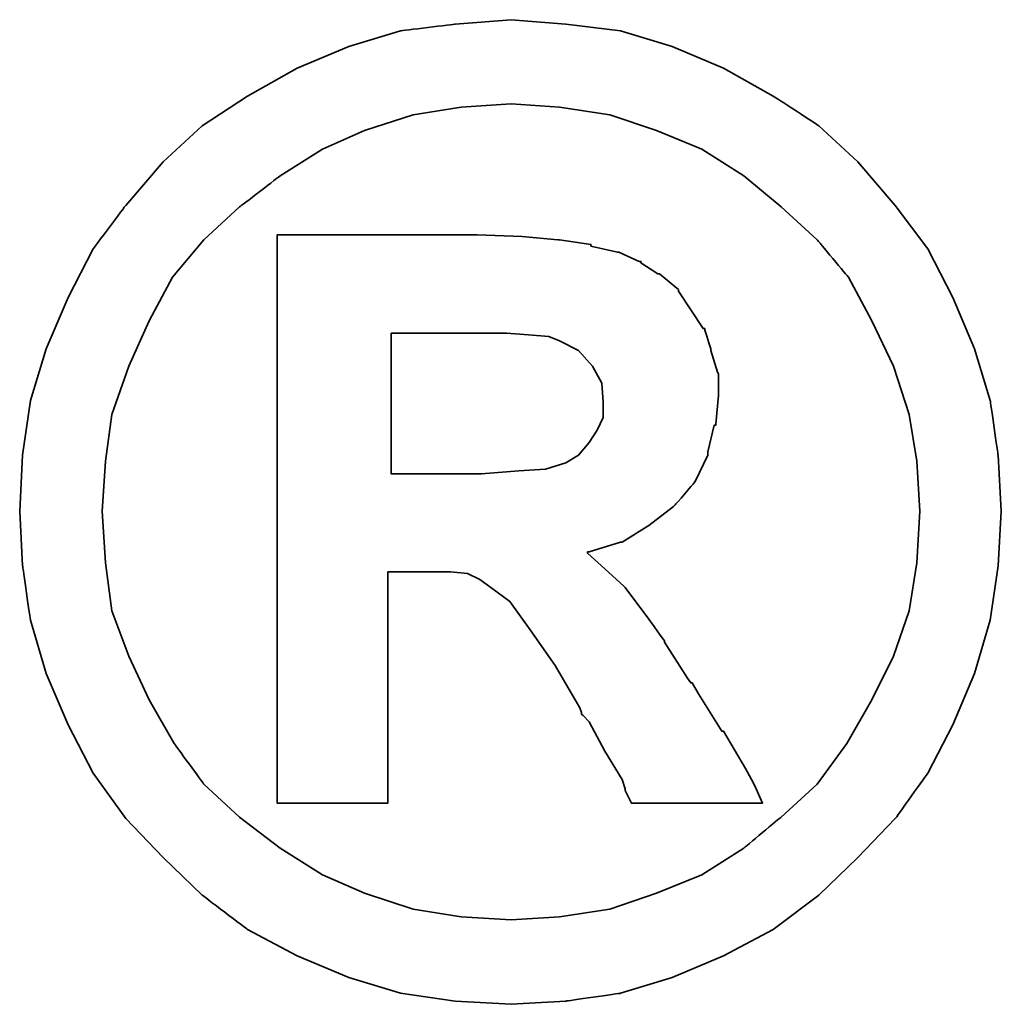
# Model space of a CAD drawing. Header units: millimetres. Extents: x 293 to 531, y -109 to -36.
# Tile 50 of 53: x 478.08 to 478.627, y -85.196 to -84.648. Entities that reach past the tile are written whole.
import ezdxf

# ---------------------------------------------------------------- set-up
doc = ezdxf.new("R2010")
doc.units = ezdxf.units.MM
doc.header["$LTSCALE"] = 0.1
doc.layers.add('DIM', color=4, linetype='CONTINUOUS')
doc.layers.add('layer 1', color=7, linetype='CONTINUOUS')

# ---------------------------------------------------------------- blocks, each defined once
blk = doc.blocks.new('TBI MOTION logo(完整正式版)')
at = {"layer": 'layer 1', "color": 22, "lineweight": 35}
for points, knots in [([(81.20634, 4.98624), (81.20634, 4.98624), (81.18649, 5.32862), (81.18649, 5.32862), (81.18649, 5.32862), (81.18649, 5.32862), (81.13886, 5.66206), (81.13886, 5.66206), (81.13886, 5.66206), (81.13886, 5.66206), (81.04359, 5.97764), (81.04359, 5.97764), (81.04359, 5.97764), (81.04359, 5.97764), (80.91061, 6.29124), (80.91061, 6.29124), (80.91061, 6.29124), (80.91061, 6.29124), (80.75778, 6.58697), (80.75778, 6.58697), (80.75778, 6.58697), (80.75778, 6.58697), (80.5593, 6.85294), (80.5593, 6.85294), (80.5593, 6.85294), (80.5593, 6.85294), (80.33105, 7.1189), (80.33105, 7.1189), (80.33105, 7.1189), (80.33105, 7.1189), (80.09287, 7.33921), (80.09287, 7.33921), (80.09287, 7.33921), (80.09287, 7.33921), (79.815, 7.51982), (79.815, 7.51982), (79.815, 7.51982), (79.815, 7.51982), (79.51133, 7.69051), (79.51133, 7.69051), (79.51133, 7.69051), (79.51133, 7.69051), (79.19773, 7.8235), (79.19773, 7.8235), (79.19773, 7.8235), (79.19773, 7.8235), (78.88215, 7.91877), (78.88215, 7.91877), (78.88215, 7.91877), (78.88215, 7.91877), (78.54871, 7.95846), (78.54871, 7.95846), (78.54871, 7.95846), (78.54871, 7.95846), (78.21526, 7.98625), (78.21526, 7.98625), (78.21526, 7.98625), (78.21526, 7.98625), (77.87388, 7.95846), (77.87388, 7.95846), (77.87388, 7.95846), (77.87388, 7.95846), (77.54044, 7.91877), (77.54044, 7.91877), (77.54044, 7.91877), (77.54044, 7.91877), (77.22485, 7.8235), (77.22485, 7.8235), (77.22485, 7.8235), (77.22485, 7.8235), (76.91027, 7.69051), (76.91027, 7.69051), (76.91027, 7.69051), (76.91027, 7.69051), (76.6056, 7.51982), (76.6056, 7.51982), (76.6056, 7.51982), (76.6056, 7.51982), (76.32972, 7.33921), (76.32972, 7.33921), (76.32972, 7.33921), (76.32972, 7.33921), (76.09154, 7.1189), (76.09154, 7.1189), (76.09154, 7.1189), (76.09154, 7.1189), (75.86329, 6.85294), (75.86329, 6.85294), (75.86329, 6.85294), (75.86329, 6.85294), (75.66382, 6.58697), (75.66382, 6.58697), (75.66382, 6.58697), (75.66382, 6.58697), (75.51099, 6.29124), (75.51099, 6.29124), (75.51099, 6.29124), (75.51099, 6.29124), (75.37702, 5.97764), (75.37702, 5.97764), (75.37702, 5.97764), (75.37702, 5.97764), (75.28175, 5.66206), (75.28175, 5.66206), (75.28175, 5.66206), (75.28175, 5.66206), (75.23411, 5.32862), (75.23411, 5.32862), (75.23411, 5.32862), (75.23411, 5.32862), (75.21625, 4.98624), (75.21625, 4.98624), (75.21625, 4.98624), (75.21625, 4.98624), (75.23411, 4.6528), (75.23411, 4.6528), (75.23411, 4.6528), (75.23411, 4.6528), (75.28175, 4.32035), (75.28175, 4.32035), (75.28175, 4.32035), (75.28175, 4.32035), (75.37702, 3.99583), (75.37702, 3.99583), (75.37702, 3.99583), (75.37702, 3.99583), (75.51099, 3.68224), (75.51099, 3.68224), (75.51099, 3.68224), (75.51099, 3.68224), (75.66382, 3.38749), (75.66382, 3.38749), (75.66382, 3.38749), (75.66382, 3.38749), (75.86329, 3.10963), (75.86329, 3.10963), (75.86329, 3.10963), (75.86329, 3.10963), (76.09154, 2.87145), (76.09154, 2.87145), (76.09154, 2.87145), (76.09154, 2.87145), (76.32972, 2.6432), (76.32972, 2.6432), (76.32972, 2.6432), (76.32972, 2.6432), (76.6056, 2.43381), (76.6056, 2.43381), (76.6056, 2.43381), (76.6056, 2.43381), (76.91027, 2.27205), (76.91027, 2.27205), (76.91027, 2.27205), (76.91027, 2.27205), (77.22485, 2.13906), (77.22485, 2.13906), (77.22485, 2.13906), (77.22485, 2.13906), (77.54044, 2.0438), (77.54044, 2.0438), (77.54044, 2.0438), (77.54044, 2.0438), (77.87388, 1.99616), (77.87388, 1.99616), (77.87388, 1.99616), (77.87388, 1.99616), (78.21526, 1.97631), (78.21526, 1.97631), (78.21526, 1.97631), (78.21526, 1.97631), (78.54871, 1.99616), (78.54871, 1.99616), (78.54871, 1.99616), (78.54871, 1.99616), (78.88215, 2.0438), (78.88215, 2.0438), (78.88215, 2.0438), (78.88215, 2.0438), (79.19773, 2.13906), (79.19773, 2.13906), (79.19773, 2.13906), (79.19773, 2.13906), (79.51133, 2.27205), (79.51133, 2.27205), (79.51133, 2.27205), (79.51133, 2.27205), (79.815, 2.43381), (79.815, 2.43381), (79.815, 2.43381), (79.815, 2.43381), (80.09287, 2.6432), (80.09287, 2.6432), (80.09287, 2.6432), (80.09287, 2.6432), (80.33105, 2.87145), (80.33105, 2.87145), (80.33105, 2.87145), (80.33105, 2.87145), (80.5593, 3.10963), (80.5593, 3.10963), (80.5593, 3.10963), (80.5593, 3.10963), (80.75778, 3.38749), (80.75778, 3.38749), (80.75778, 3.38749), (80.75778, 3.38749), (80.91061, 3.68224), (80.91061, 3.68224), (80.91061, 3.68224), (80.91061, 3.68224), (81.04359, 3.99583), (81.04359, 3.99583), (81.04359, 3.99583), (81.04359, 3.99583), (81.13886, 4.32035), (81.13886, 4.32035), (81.13886, 4.32035), (81.13886, 4.32035), (81.18649, 4.6528), (81.18649, 4.6528), (81.18649, 4.6528), (81.18649, 4.6528), (81.20634, 4.98624), (81.20634, 4.98624)], [0, 0, 0, 0, 0.0178571, 0.0178571, 0.0178571, 0.0178572, 0.0357143, 0.0357143, 0.0357143, 0.0357143, 0.0535714, 0.0535714, 0.0535714, 0.0535714, 0.0714286, 0.0714286, 0.0714286, 0.0714286, 0.0892857, 0.0892857, 0.0892857, 0.0892857, 0.1071429, 0.1071429, 0.1071429, 0.1071429, 0.125, 0.125, 0.125, 0.125, 0.1428571, 0.1428571, 0.1428571, 0.1428572, 0.1607143, 0.1607143, 0.1607143, 0.1607143, 0.1785714, 0.1785714, 0.1785714, 0.1785714, 0.1964286, 0.1964286, 0.1964286, 0.1964286, 0.2142857, 0.2142857, 0.2142857, 0.2142857, 0.2321429, 0.2321429, 0.2321429, 0.2321429, 0.25, 0.25, 0.25, 0.25, 0.2678571, 0.2678571, 0.2678571, 0.2678572, 0.2857143, 0.2857143, 0.2857143, 0.2857143, 0.3035714, 0.3035714, 0.3035714, 0.3035714, 0.3214286, 0.3214286, 0.3214286, 0.3214286, 0.3392857, 0.3392857, 0.3392857, 0.3392857, 0.3571429, 0.3571429, 0.3571429, 0.3571429, 0.375, 0.375, 0.375, 0.375, 0.3928571, 0.3928571, 0.3928571, 0.3928572, 0.4107143, 0.4107143, 0.4107143, 0.4107143, 0.4285714, 0.4285714, 0.4285714, 0.4285714, 0.4464286, 0.4464286, 0.4464286, 0.4464286, 0.4642857, 0.4642857, 0.4642857, 0.4642857, 0.4821429, 0.4821429, 0.4821429, 0.4821429, 0.5, 0.5, 0.5, 0.5, 0.5178571, 0.5178571, 0.5178571, 0.5178572, 0.5357143, 0.5357143, 0.5357143, 0.5357143, 0.5535714, 0.5535714, 0.5535714, 0.5535714, 0.5714286, 0.5714286, 0.5714286, 0.5714286, 0.5892857, 0.5892857, 0.5892857, 0.5892857, 0.6071429, 0.6071429, 0.6071429, 0.6071429, 0.625, 0.625, 0.625, 0.625, 0.6428571, 0.6428571, 0.6428571, 0.6428572, 0.6607143, 0.6607143, 0.6607143, 0.6607143, 0.6785714, 0.6785714, 0.6785714, 0.6785714, 0.6964286, 0.6964286, 0.6964286, 0.6964286, 0.7142857, 0.7142857, 0.7142857, 0.7142857, 0.7321429, 0.7321429, 0.7321429, 0.7321429, 0.75, 0.75, 0.75, 0.75, 0.7678571, 0.7678571, 0.7678571, 0.7678572, 0.7857143, 0.7857143, 0.7857143, 0.7857143, 0.8035714, 0.8035714, 0.8035714, 0.8035714, 0.8214286, 0.8214286, 0.8214286, 0.8214286, 0.8392857, 0.8392857, 0.8392857, 0.8392857, 0.8571429, 0.8571429, 0.8571429, 0.8571429, 0.875, 0.875, 0.875, 0.875, 0.8928571, 0.8928571, 0.8928571, 0.8928572, 0.9107143, 0.9107143, 0.9107143, 0.9107143, 0.9285714, 0.9285714, 0.9285714, 0.9285714, 0.9464286, 0.9464286, 0.9464286, 0.9464286, 0.9642857, 0.9642857, 0.9642857, 0.9642857, 0.9821429, 0.9821429, 0.9821429, 0.9821429, 1, 1, 1, 1]), ([(80.71014, 4.98624), (80.71014, 4.98624), (80.69129, 5.29091), (80.69129, 5.29091), (80.69129, 5.29091), (80.69129, 5.29091), (80.64464, 5.57672), (80.64464, 5.57672), (80.64464, 5.57672), (80.64464, 5.57672), (80.54937, 5.87245), (80.54937, 5.87245), (80.54937, 5.87245), (80.54937, 5.87245), (80.41639, 6.14833), (80.41639, 6.14833), (80.41639, 6.14833), (80.41639, 6.14833), (80.27349, 6.41429), (80.27349, 6.41429), (80.27349, 6.41429), (80.27349, 6.41429), (80.08295, 6.64255), (80.08295, 6.64255), (80.08295, 6.64255), (80.08295, 6.64255), (79.86264, 6.84301), (79.86264, 6.84301), (79.86264, 6.84301), (79.86264, 6.84301), (79.63439, 7.03355), (79.63439, 7.03355), (79.63439, 7.03355), (79.63439, 7.03355), (79.37835, 7.1963), (79.37835, 7.1963), (79.37835, 7.1963), (79.37835, 7.1963), (79.10246, 7.30944), (79.10246, 7.30944), (79.10246, 7.30944), (79.10246, 7.30944), (78.81665, 7.40471), (78.81665, 7.40471), (78.81665, 7.40471), (78.81665, 7.40471), (78.511, 7.45234), (78.511, 7.45234), (78.511, 7.45234), (78.511, 7.45234), (78.21526, 7.47219), (78.21526, 7.47219), (78.21526, 7.47219), (78.21526, 7.47219), (77.9106, 7.45234), (77.9106, 7.45234), (77.9106, 7.45234), (77.9106, 7.45234), (77.61685, 7.40471), (77.61685, 7.40471), (77.61685, 7.40471), (77.61685, 7.40471), (77.32012, 7.30944), (77.32012, 7.30944), (77.32012, 7.30944), (77.32012, 7.30944), (77.06309, 7.1963), (77.06309, 7.1963), (77.06309, 7.1963), (77.06309, 7.1963), (76.80606, 7.03355), (76.80606, 7.03355), (76.80606, 7.03355), (76.80606, 7.03355), (76.55797, 6.84301), (76.55797, 6.84301), (76.55797, 6.84301), (76.55797, 6.84301), (76.34063, 6.64255), (76.34063, 6.64255), (76.34063, 6.64255), (76.34063, 6.64255), (76.1491, 6.41429), (76.1491, 6.41429), (76.1491, 6.41429), (76.1491, 6.41429), (76.0062, 6.14833), (76.0062, 6.14833), (76.0062, 6.14833), (76.0062, 6.14833), (75.88314, 5.87245), (75.88314, 5.87245), (75.88314, 5.87245), (75.88314, 5.87245), (75.77794, 5.57672), (75.77794, 5.57672), (75.77794, 5.57672), (75.77794, 5.57672), (75.73924, 5.29091), (75.73924, 5.29091), (75.73924, 5.29091), (75.73924, 5.29091), (75.72039, 4.98624), (75.72039, 4.98624), (75.72039, 4.98624), (75.72039, 4.98624), (75.73924, 4.67165), (75.73924, 4.67165), (75.73924, 4.67165), (75.73924, 4.67165), (75.77794, 4.37791), (75.77794, 4.37791), (75.77794, 4.37791), (75.77794, 4.37791), (75.88314, 4.10102), (75.88314, 4.10102), (75.88314, 4.10102), (75.88314, 4.10102), (76.0062, 3.83407), (76.0062, 3.83407), (76.0062, 3.83407), (76.0062, 3.83407), (76.15902, 3.56811), (76.15902, 3.56811), (76.15902, 3.56811), (76.15902, 3.56811), (76.34063, 3.32001), (76.34063, 3.32001), (76.34063, 3.32001), (76.34063, 3.32001), (76.55797, 3.11955), (76.55797, 3.11955), (76.55797, 3.11955), (76.55797, 3.11955), (76.80606, 2.92901), (76.80606, 2.92901), (76.80606, 2.92901), (76.80606, 2.92901), (77.06309, 2.76725), (77.06309, 2.76725), (77.06309, 2.76725), (77.06309, 2.76725), (77.32012, 2.65412), (77.32012, 2.65412), (77.32012, 2.65412), (77.32012, 2.65412), (77.61685, 2.55786), (77.61685, 2.55786), (77.61685, 2.55786), (77.61685, 2.55786), (77.9106, 2.51022), (77.9106, 2.51022), (77.9106, 2.51022), (77.9106, 2.51022), (78.21526, 2.49137), (78.21526, 2.49137), (78.21526, 2.49137), (78.21526, 2.49137), (78.511, 2.51022), (78.511, 2.51022), (78.511, 2.51022), (78.511, 2.51022), (78.81665, 2.55786), (78.81665, 2.55786), (78.81665, 2.55786), (78.81665, 2.55786), (79.10246, 2.65412), (79.10246, 2.65412), (79.10246, 2.65412), (79.10246, 2.65412), (79.37835, 2.76725), (79.37835, 2.76725), (79.37835, 2.76725), (79.37835, 2.76725), (79.63439, 2.92901), (79.63439, 2.92901), (79.63439, 2.92901), (79.63439, 2.92901), (79.86264, 3.11955), (79.86264, 3.11955), (79.86264, 3.11955), (79.86264, 3.11955), (80.08295, 3.32001), (80.08295, 3.32001), (80.08295, 3.32001), (80.08295, 3.32001), (80.26356, 3.56811), (80.26356, 3.56811), (80.26356, 3.56811), (80.26356, 3.56811), (80.41639, 3.83407), (80.41639, 3.83407), (80.41639, 3.83407), (80.41639, 3.83407), (80.54937, 4.10102), (80.54937, 4.10102), (80.54937, 4.10102), (80.54937, 4.10102), (80.64464, 4.37791), (80.64464, 4.37791), (80.64464, 4.37791), (80.64464, 4.37791), (80.69129, 4.67165), (80.69129, 4.67165), (80.69129, 4.67165), (80.69129, 4.67165), (80.71014, 4.98624), (80.71014, 4.98624)], [0, 0, 0, 0, 0.0192308, 0.0192308, 0.0192308, 0.0192308, 0.0384615, 0.0384615, 0.0384615, 0.0384615, 0.0576923, 0.0576923, 0.0576923, 0.0576923, 0.0769231, 0.0769231, 0.0769231, 0.0769231, 0.0961538, 0.0961538, 0.0961538, 0.0961539, 0.1153846, 0.1153846, 0.1153846, 0.1153846, 0.1346154, 0.1346154, 0.1346154, 0.1346154, 0.1538462, 0.1538462, 0.1538462, 0.1538462, 0.1730769, 0.1730769, 0.1730769, 0.1730769, 0.1923077, 0.1923077, 0.1923077, 0.1923077, 0.2115385, 0.2115385, 0.2115385, 0.2115385, 0.2307692, 0.2307692, 0.2307692, 0.2307692, 0.25, 0.25, 0.25, 0.25, 0.2692308, 0.2692308, 0.2692308, 0.2692308, 0.2884615, 0.2884615, 0.2884615, 0.2884615, 0.3076923, 0.3076923, 0.3076923, 0.3076923, 0.3269231, 0.3269231, 0.3269231, 0.3269231, 0.3461538, 0.3461538, 0.3461538, 0.3461539, 0.3653846, 0.3653846, 0.3653846, 0.3653846, 0.3846154, 0.3846154, 0.3846154, 0.3846154, 0.4038462, 0.4038462, 0.4038462, 0.4038462, 0.4230769, 0.4230769, 0.4230769, 0.4230769, 0.4423077, 0.4423077, 0.4423077, 0.4423077, 0.4615385, 0.4615385, 0.4615385, 0.4615385, 0.4807692, 0.4807692, 0.4807692, 0.4807692, 0.5, 0.5, 0.5, 0.5, 0.5192308, 0.5192308, 0.5192308, 0.5192308, 0.5384615, 0.5384615, 0.5384615, 0.5384615, 0.5576923, 0.5576923, 0.5576923, 0.5576923, 0.5769231, 0.5769231, 0.5769231, 0.5769231, 0.5961538, 0.5961538, 0.5961538, 0.5961539, 0.6153846, 0.6153846, 0.6153846, 0.6153846, 0.6346154, 0.6346154, 0.6346154, 0.6346154, 0.6538462, 0.6538462, 0.6538462, 0.6538462, 0.6730769, 0.6730769, 0.6730769, 0.6730769, 0.6923077, 0.6923077, 0.6923077, 0.6923077, 0.7115385, 0.7115385, 0.7115385, 0.7115385, 0.7307692, 0.7307692, 0.7307692, 0.7307692, 0.75, 0.75, 0.75, 0.75, 0.7692308, 0.7692308, 0.7692308, 0.7692308, 0.7884615, 0.7884615, 0.7884615, 0.7884615, 0.8076923, 0.8076923, 0.8076923, 0.8076923, 0.8269231, 0.8269231, 0.8269231, 0.8269231, 0.8461538, 0.8461538, 0.8461538, 0.8461539, 0.8653846, 0.8653846, 0.8653846, 0.8653846, 0.8846154, 0.8846154, 0.8846154, 0.8846154, 0.9038462, 0.9038462, 0.9038462, 0.9038462, 0.9230769, 0.9230769, 0.9230769, 0.9230769, 0.9423077, 0.9423077, 0.9423077, 0.9423077, 0.9615385, 0.9615385, 0.9615385, 0.9615385, 0.9807692, 0.9807692, 0.9807692, 0.9807692, 1, 1, 1, 1]), ([(76.78721, 3.2823), (76.78721, 3.2823), (76.78721, 3.32001), (76.78721, 3.32001), (76.78721, 3.32001), (76.78721, 3.32001), (76.78721, 3.42422), (76.78721, 3.42422), (76.78721, 3.42422), (76.78721, 3.42422), (76.78721, 3.59689), (76.78721, 3.59689), (76.78721, 3.59689), (76.78721, 3.59689), (76.78721, 3.80529), (76.78721, 3.80529), (76.78721, 3.80529), (76.78721, 3.80529), (76.78721, 4.0524), (76.78721, 4.0524), (76.78721, 4.0524), (76.78721, 4.0524), (76.78721, 4.32035), (76.78721, 4.32035), (76.78721, 4.32035), (76.78721, 4.32035), (76.78721, 4.92868), (76.78721, 4.92868), (76.78721, 4.92868), (76.78721, 4.92868), (76.78721, 5.53801), (76.78721, 5.53801), (76.78721, 5.53801), (76.78721, 5.53801), (76.78721, 5.82482), (76.78721, 5.82482), (76.78721, 5.82482), (76.78721, 5.82482), (76.78721, 6.07291), (76.78721, 6.07291), (76.78721, 6.07291), (76.78721, 6.07291), (76.78721, 6.30017), (76.78721, 6.30017), (76.78721, 6.30017), (76.78721, 6.30017), (76.78721, 6.45399), (76.78721, 6.45399), (76.78721, 6.45399), (76.78721, 6.45399), (76.78721, 6.5572), (76.78721, 6.5572), (76.78721, 6.5572), (76.78721, 6.5572), (76.78721, 6.59689), (76.78721, 6.59689), (76.78721, 6.59689), (76.78721, 6.59689), (76.78721, 6.67232), (76.78721, 6.67232), (76.78721, 6.67232), (76.78721, 6.67232), (76.8537, 6.67232), (76.8537, 6.67232), (76.8537, 6.67232), (76.8537, 6.67232), (76.87355, 6.67232), (76.87355, 6.67232), (76.87355, 6.67232), (76.87355, 6.67232), (76.91027, 6.67232), (76.91027, 6.67232), (76.91027, 6.67232), (76.91027, 6.67232), (77.04424, 6.67232), (77.04424, 6.67232), (77.04424, 6.67232), (77.04424, 6.67232), (77.22485, 6.67232), (77.22485, 6.67232), (77.22485, 6.67232), (77.22485, 6.67232), (77.43524, 6.67232), (77.43524, 6.67232), (77.43524, 6.67232), (77.43524, 6.67232), (77.65357, 6.67232), (77.65357, 6.67232), (77.65357, 6.67232), (77.65357, 6.67232), (77.82625, 6.67232), (77.82625, 6.67232), (77.82625, 6.67232), (77.82625, 6.67232), (77.94037, 6.67232), (77.94037, 6.67232), (77.94037, 6.67232), (77.94037, 6.67232), (77.97709, 6.67232), (77.97709, 6.67232), (77.97709, 6.67232), (77.97709, 6.67232), (77.99694, 6.67232), (77.99694, 6.67232), (77.99694, 6.67232), (77.99694, 6.67232), (78.00686, 6.67232), (78.00686, 6.67232), (78.00686, 6.67232), (78.00686, 6.67232), (78.28275, 6.6624), (78.28275, 6.6624), (78.28275, 6.6624), (78.28275, 6.6624), (78.50107, 6.64255), (78.50107, 6.64255), (78.50107, 6.64255), (78.50107, 6.64255), (78.511, 6.64255), (78.511, 6.64255), (78.511, 6.64255), (78.511, 6.64255), (78.70154, 6.61476), (78.70154, 6.61476), (78.70154, 6.61476), (78.70154, 6.61476), (78.70154, 6.60483), (78.70154, 6.60483), (78.70154, 6.60483), (78.70154, 6.60483), (78.86429, 6.56713), (78.86429, 6.56713), (78.86429, 6.56713), (78.86429, 6.56713), (78.87223, 6.56713), (78.87223, 6.56713), (78.87223, 6.56713), (78.87223, 6.56713), (78.99727, 6.51056), (78.99727, 6.51056), (78.99727, 6.51056), (78.99727, 6.51056), (79.00719, 6.51056), (79.00719, 6.51056), (79.00719, 6.51056), (79.00719, 6.51056), (79.00719, 6.50162), (79.00719, 6.50162), (79.00719, 6.50162), (79.00719, 6.50162), (79.1104, 6.43415), (79.1104, 6.43415), (79.1104, 6.43415), (79.1104, 6.43415), (79.12132, 6.43415), (79.12132, 6.43415), (79.12132, 6.43415), (79.12132, 6.43415), (79.22552, 6.34781), (79.22552, 6.34781), (79.22552, 6.34781), (79.22552, 6.34781), (79.23544, 6.33888), (79.23544, 6.33888), (79.23544, 6.33888), (79.23544, 6.33888), (79.23544, 6.32895), (79.23544, 6.32895), (79.23544, 6.32895), (79.23544, 6.32895), (79.31087, 6.21483), (79.31087, 6.21483), (79.31087, 6.21483), (79.31087, 6.21483), (79.38629, 6.1007), (79.38629, 6.1007), (79.38629, 6.1007), (79.38629, 6.1007), (79.3972, 6.1007), (79.3972, 6.1007), (79.3972, 6.1007), (79.3972, 6.1007), (79.3972, 6.09078), (79.3972, 6.09078), (79.3972, 6.09078), (79.3972, 6.09078), (79.43392, 5.97764), (79.43392, 5.97764), (79.43392, 5.97764), (79.43392, 5.97764), (79.43392, 5.96772), (79.43392, 5.96772), (79.43392, 5.96772), (79.43392, 5.96772), (79.47362, 5.83474), (79.47362, 5.83474), (79.47362, 5.83474), (79.47362, 5.83474), (79.48156, 5.82482), (79.48156, 5.82482), (79.48156, 5.82482), (79.48156, 5.82482), (79.48156, 5.69977), (79.48156, 5.69977), (79.48156, 5.69977), (79.48156, 5.69977), (79.48156, 5.69183), (79.48156, 5.69183), (79.48156, 5.69183), (79.48156, 5.69183), (79.4637, 5.51915), (79.4637, 5.51915), (79.4637, 5.51915), (79.4637, 5.51915), (79.4637, 5.51122), (79.4637, 5.51122), (79.4637, 5.51122), (79.4637, 5.51122), (79.45377, 5.51122), (79.45377, 5.51122), (79.45377, 5.51122), (79.45377, 5.51122), (79.41507, 5.34847), (79.41507, 5.34847), (79.41507, 5.34847), (79.41507, 5.34847), (79.41507, 5.33854), (79.41507, 5.33854), (79.41507, 5.33854), (79.41507, 5.33854), (79.41507, 5.32862), (79.41507, 5.32862), (79.41507, 5.32862), (79.41507, 5.32862), (79.33865, 5.16785), (79.33865, 5.16785), (79.33865, 5.16785), (79.33865, 5.16785), (79.33071, 5.15693), (79.33071, 5.15693), (79.33071, 5.15693), (79.33071, 5.15693), (79.2156, 5.02495), (79.2156, 5.02495), (79.2156, 5.02495), (79.2156, 5.02495), (79.20567, 5.01502), (79.20567, 5.01502), (79.20567, 5.01502), (79.20567, 5.01502), (79.05483, 4.89991), (79.05483, 4.89991), (79.05483, 4.89991), (79.05483, 4.89991), (79.04491, 4.89197), (79.04491, 4.89197), (79.04491, 4.89197), (79.04491, 4.89197), (78.89208, 4.7967), (78.89208, 4.7967), (78.89208, 4.7967), (78.89208, 4.7967), (78.88215, 4.7967), (78.88215, 4.7967), (78.88215, 4.7967), (78.88215, 4.7967), (78.69161, 4.73913), (78.69161, 4.73913), (78.69161, 4.73913), (78.69161, 4.73913), (78.68169, 4.73913), (78.68169, 4.73913), (78.68169, 4.73913), (78.68169, 4.73913), (78.68169, 4.72921), (78.68169, 4.72921), (78.68169, 4.72921), (78.68169, 4.72921), (78.78688, 4.63394), (78.78688, 4.63394), (78.78688, 4.63394), (78.78688, 4.63394), (78.902, 4.52875), (78.902, 4.52875), (78.902, 4.52875), (78.902, 4.52875), (78.91093, 4.52081), (78.91093, 4.52081), (78.91093, 4.52081), (78.91093, 4.52081), (79.02506, 4.36798), (79.02506, 4.36798), (79.02506, 4.36798), (79.02506, 4.36798), (79.1501, 4.1953), (79.1501, 4.1953), (79.1501, 4.1953), (79.1501, 4.1953), (79.1501, 4.18736), (79.1501, 4.18736), (79.1501, 4.18736), (79.1501, 4.18736), (79.29201, 3.96705), (79.29201, 3.96705), (79.29201, 3.96705), (79.29201, 3.96705), (79.31087, 3.93828), (79.31087, 3.93828), (79.31087, 3.93828), (79.31087, 3.93828), (79.32079, 3.93828), (79.32079, 3.93828), (79.32079, 3.93828), (79.32079, 3.93828), (79.3585, 3.87178), (79.3585, 3.87178), (79.3585, 3.87178), (79.3585, 3.87178), (79.50141, 3.64353), (79.50141, 3.64353), (79.50141, 3.64353), (79.50141, 3.64353), (79.51133, 3.64353), (79.51133, 3.64353), (79.51133, 3.64353), (79.51133, 3.64353), (79.64431, 3.41528), (79.64431, 3.41528), (79.64431, 3.41528), (79.64431, 3.41528), (79.68202, 3.3478), (79.68202, 3.3478), (79.68202, 3.3478), (79.68202, 3.3478), (79.70187, 3.31009), (79.70187, 3.31009), (79.70187, 3.31009), (79.70187, 3.31009), (79.7495, 3.2049), (79.7495, 3.2049), (79.7495, 3.2049), (79.7495, 3.2049), (79.64431, 3.2049), (79.64431, 3.2049), (79.64431, 3.2049), (79.64431, 3.2049), (79.62546, 3.2049), (79.62546, 3.2049), (79.62546, 3.2049), (79.62546, 3.2049), (79.53912, 3.2049), (79.53912, 3.2049), (79.53912, 3.2049), (79.53912, 3.2049), (79.31087, 3.2049), (79.31087, 3.2049), (79.31087, 3.2049), (79.31087, 3.2049), (79.08262, 3.2049), (79.08262, 3.2049), (79.08262, 3.2049), (79.08262, 3.2049), (79.00719, 3.2049), (79.00719, 3.2049), (79.00719, 3.2049), (79.00719, 3.2049), (78.98735, 3.2049), (78.98735, 3.2049), (78.98735, 3.2049), (78.98735, 3.2049), (78.94964, 3.2049), (78.94964, 3.2049), (78.94964, 3.2049), (78.94964, 3.2049), (78.92979, 3.24459), (78.92979, 3.24459), (78.92979, 3.24459), (78.92979, 3.24459), (78.91093, 3.2823), (78.91093, 3.2823), (78.91093, 3.2823), (78.91093, 3.2823), (78.91093, 3.29223), (78.91093, 3.29223), (78.91093, 3.29223), (78.91093, 3.29223), (78.89208, 3.3478), (78.89208, 3.3478), (78.89208, 3.3478), (78.89208, 3.3478), (78.78688, 3.52048), (78.78688, 3.52048), (78.78688, 3.52048), (78.78688, 3.52048), (78.69161, 3.7001), (78.69161, 3.7001), (78.69161, 3.7001), (78.69161, 3.7001), (78.6539, 3.7388), (78.6539, 3.7388), (78.6539, 3.7388), (78.6539, 3.7388), (78.64398, 3.74873), (78.64398, 3.74873), (78.64398, 3.74873), (78.64398, 3.74873), (78.64398, 3.75766), (78.64398, 3.75766), (78.64398, 3.75766), (78.64398, 3.75766), (78.63405, 3.78644), (78.63405, 3.78644), (78.63405, 3.78644), (78.63405, 3.78644), (78.48321, 4.04347), (78.48321, 4.04347), (78.48321, 4.04347), (78.48321, 4.04347), (78.33038, 4.2618), (78.33038, 4.2618), (78.33038, 4.2618), (78.33038, 4.2618), (78.20732, 4.43447), (78.20732, 4.43447), (78.20732, 4.43447), (78.20732, 4.43447), (78.09221, 4.52081), (78.09221, 4.52081), (78.09221, 4.52081), (78.09221, 4.52081), (78.02472, 4.56845), (78.02472, 4.56845), (78.02472, 4.56845), (78.02472, 4.56845), (77.9493, 4.60616), (77.9493, 4.60616), (77.9493, 4.60616), (77.9493, 4.60616), (77.8451, 4.61608), (77.8451, 4.61608), (77.8451, 4.61608), (77.8451, 4.61608), (77.71113, 4.61608), (77.71113, 4.61608), (77.71113, 4.61608), (77.71113, 4.61608), (77.69128, 4.61608), (77.69128, 4.61608), (77.69128, 4.61608), (77.69128, 4.61608), (77.67342, 4.61608), (77.67342, 4.61608), (77.67342, 4.61608), (77.67342, 4.61608), (77.5583, 4.61608), (77.5583, 4.61608), (77.5583, 4.61608), (77.5583, 4.61608), (77.46303, 4.61608), (77.46303, 4.61608), (77.46303, 4.61608), (77.46303, 4.61608), (77.46303, 4.54761), (77.46303, 4.54761), (77.46303, 4.54761), (77.46303, 4.54761), (77.46303, 4.47318), (77.46303, 4.47318), (77.46303, 4.47318), (77.46303, 4.47318), (77.46303, 4.24294), (77.46303, 4.24294), (77.46303, 4.24294), (77.46303, 4.24294), (77.46303, 3.99583), (77.46303, 3.99583), (77.46303, 3.99583), (77.46303, 3.99583), (77.46303, 3.72888), (77.46303, 3.72888), (77.46303, 3.72888), (77.46303, 3.72888), (77.46303, 3.51055), (77.46303, 3.51055), (77.46303, 3.51055), (77.46303, 3.51055), (77.46303, 3.42422), (77.46303, 3.42422), (77.46303, 3.42422), (77.46303, 3.42422), (77.46303, 3.35773), (77.46303, 3.35773), (77.46303, 3.35773), (77.46303, 3.35773), (77.46303, 3.30017), (77.46303, 3.30017), (77.46303, 3.30017), (77.46303, 3.30017), (77.46303, 3.2823), (77.46303, 3.2823), (77.46303, 3.2823), (77.46303, 3.2823), (77.46303, 3.2049), (77.46303, 3.2049), (77.46303, 3.2049), (77.46303, 3.2049), (77.39753, 3.2049), (77.39753, 3.2049), (77.39753, 3.2049), (77.39753, 3.2049), (77.37768, 3.2049), (77.37768, 3.2049), (77.37768, 3.2049), (77.37768, 3.2049), (77.32012, 3.2049), (77.32012, 3.2049), (77.32012, 3.2049), (77.32012, 3.2049), (77.12165, 3.2049), (77.12165, 3.2049), (77.12165, 3.2049), (77.12165, 3.2049), (76.94897, 3.2049), (76.94897, 3.2049), (76.94897, 3.2049), (76.94897, 3.2049), (76.8924, 3.2049), (76.8924, 3.2049), (76.8924, 3.2049), (76.8924, 3.2049), (76.8537, 3.2049), (76.8537, 3.2049), (76.8537, 3.2049), (76.8537, 3.2049), (76.78721, 3.2049), (76.78721, 3.2049), (76.78721, 3.2049), (76.78721, 3.2049), (76.78721, 3.2823), (76.78721, 3.2823)], [0, 0, 0, 0, 0.0074074, 0.0074074, 0.0074074, 0.0074074, 0.0148148, 0.0148148, 0.0148148, 0.0148148, 0.0222222, 0.0222222, 0.0222222, 0.0222222, 0.0296296, 0.0296296, 0.0296296, 0.0296296, 0.037037, 0.037037, 0.037037, 0.037037, 0.0444444, 0.0444444, 0.0444444, 0.0444445, 0.0518519, 0.0518519, 0.0518519, 0.0518519, 0.0592593, 0.0592593, 0.0592593, 0.0592593, 0.0666667, 0.0666667, 0.0666667, 0.0666667, 0.0740741, 0.0740741, 0.0740741, 0.0740741, 0.0814815, 0.0814815, 0.0814815, 0.0814815, 0.0888889, 0.0888889, 0.0888889, 0.0888889, 0.0962963, 0.0962963, 0.0962963, 0.0962963, 0.1037037, 0.1037037, 0.1037037, 0.1037037, 0.1111111, 0.1111111, 0.1111111, 0.1111111, 0.1185185, 0.1185185, 0.1185185, 0.1185185, 0.1259259, 0.1259259, 0.1259259, 0.1259259, 0.1333333, 0.1333333, 0.1333333, 0.1333333, 0.1407407, 0.1407407, 0.1407407, 0.1407408, 0.1481481, 0.1481481, 0.1481481, 0.1481482, 0.1555556, 0.1555556, 0.1555556, 0.1555556, 0.162963, 0.162963, 0.162963, 0.162963, 0.1703704, 0.1703704, 0.1703704, 0.1703704, 0.1777778, 0.1777778, 0.1777778, 0.1777778, 0.1851852, 0.1851852, 0.1851852, 0.1851852, 0.1925926, 0.1925926, 0.1925926, 0.1925926, 0.2, 0.2, 0.2, 0.2, 0.2074074, 0.2074074, 0.2074074, 0.2074074, 0.2148148, 0.2148148, 0.2148148, 0.2148148, 0.2222222, 0.2222222, 0.2222222, 0.2222222, 0.2296296, 0.2296296, 0.2296296, 0.2296296, 0.237037, 0.237037, 0.237037, 0.237037, 0.2444444, 0.2444444, 0.2444444, 0.2444445, 0.2518519, 0.2518519, 0.2518519, 0.2518519, 0.2592593, 0.2592593, 0.2592593, 0.2592593, 0.2666667, 0.2666667, 0.2666667, 0.2666667, 0.2740741, 0.2740741, 0.2740741, 0.2740741, 0.2814815, 0.2814815, 0.2814815, 0.2814815, 0.2888889, 0.2888889, 0.2888889, 0.2888889, 0.2962963, 0.2962963, 0.2962963, 0.2962963, 0.3037037, 0.3037037, 0.3037037, 0.3037037, 0.3111111, 0.3111111, 0.3111111, 0.3111111, 0.3185185, 0.3185185, 0.3185185, 0.3185185, 0.3259259, 0.3259259, 0.3259259, 0.3259259, 0.3333333, 0.3333333, 0.3333333, 0.3333333, 0.3407407, 0.3407407, 0.3407407, 0.3407408, 0.3481481, 0.3481481, 0.3481481, 0.3481482, 0.3555556, 0.3555556, 0.3555556, 0.3555556, 0.362963, 0.362963, 0.362963, 0.362963, 0.3703704, 0.3703704, 0.3703704, 0.3703704, 0.3777778, 0.3777778, 0.3777778, 0.3777778, 0.3851852, 0.3851852, 0.3851852, 0.3851852, 0.3925926, 0.3925926, 0.3925926, 0.3925926, 0.4, 0.4, 0.4, 0.4, 0.4074074, 0.4074074, 0.4074074, 0.4074074, 0.4148148, 0.4148148, 0.4148148, 0.4148148, 0.4222222, 0.4222222, 0.4222222, 0.4222222, 0.4296296, 0.4296296, 0.4296296, 0.4296296, 0.437037, 0.437037, 0.437037, 0.437037, 0.4444444, 0.4444444, 0.4444444, 0.4444445, 0.4518519, 0.4518519, 0.4518519, 0.4518519, 0.4592593, 0.4592593, 0.4592593, 0.4592593, 0.4666667, 0.4666667, 0.4666667, 0.4666667, 0.4740741, 0.4740741, 0.4740741, 0.4740741, 0.4814815, 0.4814815, 0.4814815, 0.4814815, 0.4888889, 0.4888889, 0.4888889, 0.4888889, 0.4962963, 0.4962963, 0.4962963, 0.4962963, 0.5037037, 0.5037037, 0.5037037, 0.5037037, 0.5111111, 0.5111111, 0.5111111, 0.5111111, 0.5185185, 0.5185185, 0.5185185, 0.5185185, 0.5259259, 0.5259259, 0.5259259, 0.5259259, 0.5333333, 0.5333333, 0.5333333, 0.5333333, 0.5407407, 0.5407407, 0.5407407, 0.5407408, 0.5481481, 0.5481481, 0.5481481, 0.5481482, 0.5555556, 0.5555556, 0.5555556, 0.5555556, 0.562963, 0.562963, 0.562963, 0.562963, 0.5703704, 0.5703704, 0.5703704, 0.5703704, 0.5777778, 0.5777778, 0.5777778, 0.5777778, 0.5851852, 0.5851852, 0.5851852, 0.5851852, 0.5925926, 0.5925926, 0.5925926, 0.5925926, 0.6, 0.6, 0.6, 0.6, 0.6074074, 0.6074074, 0.6074074, 0.6074074, 0.6148148, 0.6148148, 0.6148148, 0.6148148, 0.6222222, 0.6222222, 0.6222222, 0.6222222, 0.6296296, 0.6296296, 0.6296296, 0.6296296, 0.637037, 0.637037, 0.637037, 0.637037, 0.6444444, 0.6444444, 0.6444444, 0.6444445, 0.6518519, 0.6518519, 0.6518519, 0.6518519, 0.6592593, 0.6592593, 0.6592593, 0.6592593, 0.6666667, 0.6666667, 0.6666667, 0.6666667, 0.6740741, 0.6740741, 0.6740741, 0.6740741, 0.6814815, 0.6814815, 0.6814815, 0.6814815, 0.6888889, 0.6888889, 0.6888889, 0.6888889, 0.6962963, 0.6962963, 0.6962963, 0.6962963, 0.7037037, 0.7037037, 0.7037037, 0.7037037, 0.7111111, 0.7111111, 0.7111111, 0.7111111, 0.7185185, 0.7185185, 0.7185185, 0.7185185, 0.7259259, 0.7259259, 0.7259259, 0.7259259, 0.7333333, 0.7333333, 0.7333333, 0.7333333, 0.7407407, 0.7407407, 0.7407407, 0.7407408, 0.7481481, 0.7481481, 0.7481481, 0.7481482, 0.7555556, 0.7555556, 0.7555556, 0.7555556, 0.762963, 0.762963, 0.762963, 0.762963, 0.7703704, 0.7703704, 0.7703704, 0.7703704, 0.7777778, 0.7777778, 0.7777778, 0.7777778, 0.7851852, 0.7851852, 0.7851852, 0.7851852, 0.7925926, 0.7925926, 0.7925926, 0.7925926, 0.8, 0.8, 0.8, 0.8, 0.8074074, 0.8074074, 0.8074074, 0.8074074, 0.8148148, 0.8148148, 0.8148148, 0.8148148, 0.8222222, 0.8222222, 0.8222222, 0.8222222, 0.8296296, 0.8296296, 0.8296296, 0.8296296, 0.837037, 0.837037, 0.837037, 0.837037, 0.8444444, 0.8444444, 0.8444444, 0.8444445, 0.8518519, 0.8518519, 0.8518519, 0.8518519, 0.8592593, 0.8592593, 0.8592593, 0.8592593, 0.8666667, 0.8666667, 0.8666667, 0.8666667, 0.8740741, 0.8740741, 0.8740741, 0.8740741, 0.8814815, 0.8814815, 0.8814815, 0.8814815, 0.8888889, 0.8888889, 0.8888889, 0.8888889, 0.8962963, 0.8962963, 0.8962963, 0.8962963, 0.9037037, 0.9037037, 0.9037037, 0.9037037, 0.9111111, 0.9111111, 0.9111111, 0.9111111, 0.9185185, 0.9185185, 0.9185185, 0.9185185, 0.9259259, 0.9259259, 0.9259259, 0.9259259, 0.9333333, 0.9333333, 0.9333333, 0.9333333, 0.9407407, 0.9407407, 0.9407407, 0.9407408, 0.9481481, 0.9481481, 0.9481481, 0.9481482, 0.9555556, 0.9555556, 0.9555556, 0.9555556, 0.962963, 0.962963, 0.962963, 0.962963, 0.9703704, 0.9703704, 0.9703704, 0.9703704, 0.9777778, 0.9777778, 0.9777778, 0.9777778, 0.9851852, 0.9851852, 0.9851852, 0.9851852, 0.9925926, 0.9925926, 0.9925926, 0.9925926, 1, 1, 1, 1]), ([(77.48288, 6.07291), (77.48288, 6.07291), (77.48288, 5.99551), (77.48288, 5.99551), (77.48288, 5.99551), (77.48288, 5.99551), (77.48288, 5.82482), (77.48288, 5.82482), (77.48288, 5.82482), (77.48288, 5.82482), (77.48288, 5.63328), (77.48288, 5.63328), (77.48288, 5.63328), (77.48288, 5.63328), (77.48288, 5.46358), (77.48288, 5.46358), (77.48288, 5.46358), (77.48288, 5.46358), (77.48288, 5.29091), (77.48288, 5.29091), (77.48288, 5.29091), (77.48288, 5.29091), (77.48288, 5.21449), (77.48288, 5.21449), (77.48288, 5.21449), (77.48288, 5.21449), (77.50074, 5.21449), (77.50074, 5.21449), (77.50074, 5.21449), (77.50074, 5.21449), (77.71113, 5.21449), (77.71113, 5.21449), (77.71113, 5.21449), (77.71113, 5.21449), (77.94037, 5.21449), (77.94037, 5.21449), (77.94037, 5.21449), (77.94037, 5.21449), (78.01579, 5.21449), (78.01579, 5.21449), (78.01579, 5.21449), (78.01579, 5.21449), (78.03465, 5.21449), (78.03465, 5.21449), (78.03465, 5.21449), (78.03465, 5.21449), (78.2629, 5.23335), (78.2629, 5.23335), (78.2629, 5.23335), (78.2629, 5.23335), (78.42565, 5.24327), (78.42565, 5.24327), (78.42565, 5.24327), (78.42565, 5.24327), (78.54871, 5.28098), (78.54871, 5.28098), (78.54871, 5.28098), (78.54871, 5.28098), (78.62611, 5.32862), (78.62611, 5.32862), (78.62611, 5.32862), (78.62611, 5.32862), (78.69161, 5.40503), (78.69161, 5.40503), (78.69161, 5.40503), (78.69161, 5.40503), (78.73925, 5.48145), (78.73925, 5.48145), (78.73925, 5.48145), (78.73925, 5.48145), (78.77696, 5.55885), (78.77696, 5.55885), (78.77696, 5.55885), (78.77696, 5.55885), (78.77696, 5.65214), (78.77696, 5.65214), (78.77696, 5.65214), (78.77696, 5.65214), (78.76902, 5.76726), (78.76902, 5.76726), (78.76902, 5.76726), (78.76902, 5.76726), (78.71146, 5.87245), (78.71146, 5.87245), (78.71146, 5.87245), (78.71146, 5.87245), (78.62611, 5.96772), (78.62611, 5.96772), (78.62611, 5.96772), (78.62611, 5.96772), (78.511, 6.02528), (78.511, 6.02528), (78.511, 6.02528), (78.511, 6.02528), (78.44451, 6.05306), (78.44451, 6.05306), (78.44451, 6.05306), (78.44451, 6.05306), (78.32046, 6.06299), (78.32046, 6.06299), (78.32046, 6.06299), (78.32046, 6.06299), (78.18748, 6.07291), (78.18748, 6.07291), (78.18748, 6.07291), (78.18748, 6.07291), (77.99694, 6.07291), (77.99694, 6.07291), (77.99694, 6.07291), (77.99694, 6.07291), (77.97709, 6.07291), (77.97709, 6.07291), (77.97709, 6.07291), (77.97709, 6.07291), (77.90167, 6.07291), (77.90167, 6.07291), (77.90167, 6.07291), (77.90167, 6.07291), (77.69128, 6.07291), (77.69128, 6.07291), (77.69128, 6.07291), (77.69128, 6.07291), (77.50074, 6.07291), (77.50074, 6.07291), (77.50074, 6.07291), (77.50074, 6.07291), (77.48288, 6.07291), (77.48288, 6.07291)], [0, 0, 0, 0, 0.03125, 0.03125, 0.03125, 0.03125, 0.0625, 0.0625, 0.0625, 0.0625, 0.09375, 0.09375, 0.09375, 0.09375, 0.125, 0.125, 0.125, 0.125, 0.15625, 0.15625, 0.15625, 0.15625, 0.1875, 0.1875, 0.1875, 0.1875, 0.21875, 0.21875, 0.21875, 0.21875, 0.25, 0.25, 0.25, 0.25, 0.28125, 0.28125, 0.28125, 0.28125, 0.3125, 0.3125, 0.3125, 0.3125, 0.34375, 0.34375, 0.34375, 0.34375, 0.375, 0.375, 0.375, 0.375, 0.40625, 0.40625, 0.40625, 0.40625, 0.4375, 0.4375, 0.4375, 0.4375, 0.46875, 0.46875, 0.46875, 0.46875, 0.5, 0.5, 0.5, 0.5, 0.53125, 0.53125, 0.53125, 0.53125, 0.5625, 0.5625, 0.5625, 0.5625, 0.59375, 0.59375, 0.59375, 0.59375, 0.625, 0.625, 0.625, 0.625, 0.65625, 0.65625, 0.65625, 0.65625, 0.6875, 0.6875, 0.6875, 0.6875, 0.71875, 0.71875, 0.71875, 0.71875, 0.75, 0.75, 0.75, 0.75, 0.78125, 0.78125, 0.78125, 0.78125, 0.8125, 0.8125, 0.8125, 0.8125, 0.84375, 0.84375, 0.84375, 0.84375, 0.875, 0.875, 0.875, 0.875, 0.90625, 0.90625, 0.90625, 0.90625, 0.9375, 0.9375, 0.9375, 0.9375, 0.96875, 0.96875, 0.96875, 0.96875, 1, 1, 1, 1])]:
    blk.add_open_spline(points, degree=3, knots=knots, dxfattribs=at)

msp = doc.modelspace()

# ---------------------------------------------------------------- block references
at = {"layer": 'DIM', "color": 0, "xscale": 0.0912171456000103, "yscale": 0.0912171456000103, "zscale": 0.0912171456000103}
msp.add_blockref('TBI MOTION logo(完整正式版)', (471.21947, -85.37607), dxfattribs=at)

doc.saveas('drawing.dxf')
